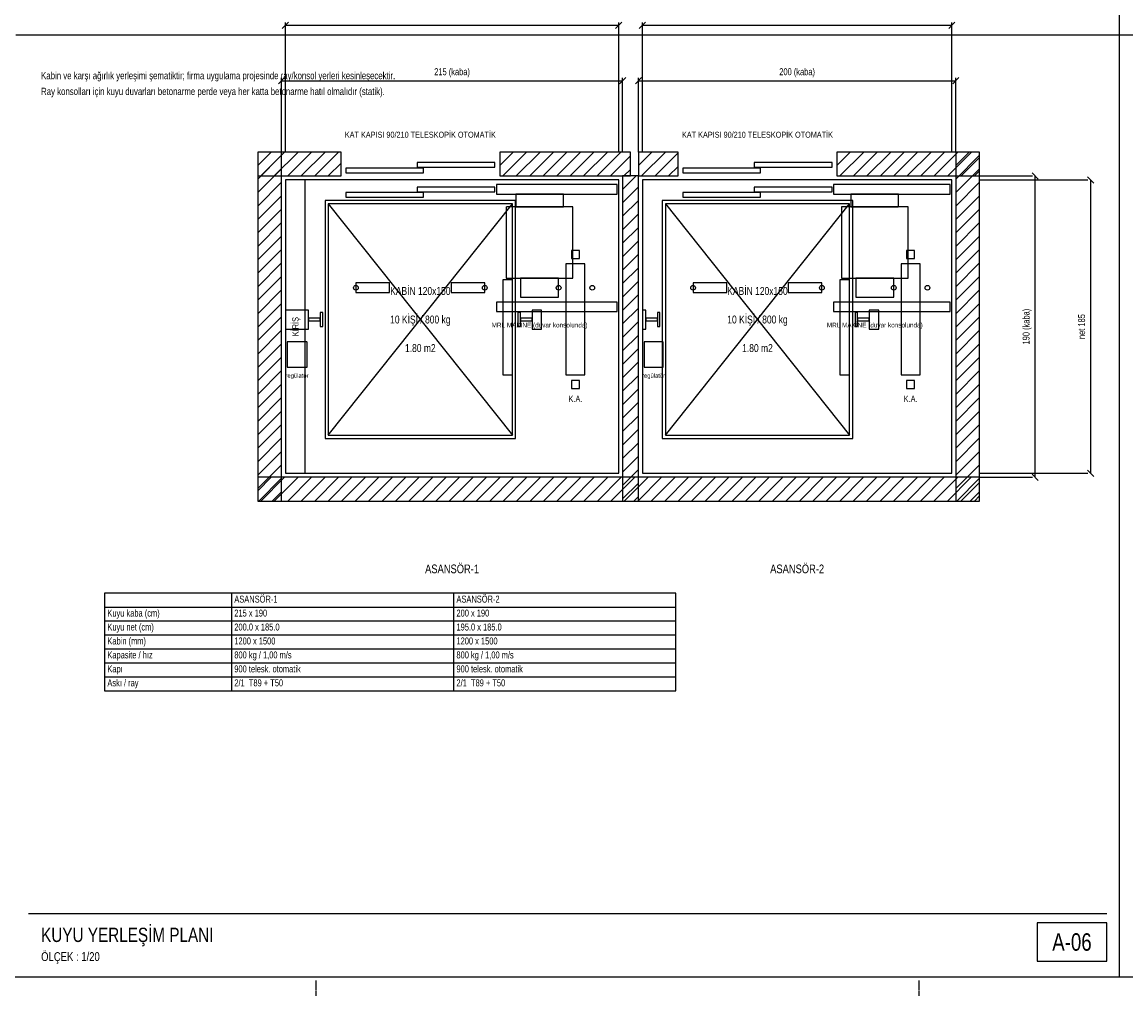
# Model space of a CAD drawing. Header units: centimetres. Extents: x 0 to 12476, y -30 to 2970.
# Tile 7 of 26: x 3436 to 5176, y -30 to 1505. Entities that reach past the tile are written whole.
import ezdxf
from ezdxf.enums import TextEntityAlignment as Align

# ---------------------------------------------------------------- set-up
doc = ezdxf.new("R2010")
doc.units = ezdxf.units.CM
doc.linetypes.add('CENTER', pattern=[5.08, 3.175, -0.635, 0.635, -0.635])
doc.linetypes.add('DASHED', pattern=[1.524, 1.27, -0.254])
for name, color, linetype in [('ASN-ANTET', 4, 'Continuous'), ('ASN-BASLIK', 5, 'Continuous'), ('ASN-CERCEVE', 7, 'Continuous'), ('ASN-DUVAR', 7, 'Continuous'), ('ASN-EKSEN', 8, 'CENTER'), ('ASN-HALAT', 6, 'Continuous'), ('ASN-KA', 30, 'Continuous'), ('ASN-KABIN', 5, 'Continuous'), ('ASN-KAPI', 3, 'Continuous'), ('ASN-KIRIS', 1, 'DASHED'), ('ASN-MOTOR', 6, 'Continuous'), ('ASN-MOTOR-GIZLI', 6, 'DASHED'), ('ASN-OLCU', 3, 'Continuous'), ('ASN-RAY', 1, 'Continuous'), ('ASN-SIVA', 8, 'Continuous'), ('ASN-TABLO', 4, 'Continuous'), ('ASN-TARAMA', 8, 'Continuous'), ('ASN-UYARI', 1, 'Continuous')]:
    doc.layers.add(name, color=color, linetype=linetype)

msp = doc.modelspace()

# ---------------------------------------------------------------- linework, layer by layer
at = {"layer": 'ASN-ANTET'}
msp.add_line((3446.5, 100), (5145.7, 100), dxfattribs=at)
msp.add_lwpolyline([(5035.7, 25), (5145.7, 25), (5145.7, 85), (5035.7, 85)], close=True, dxfattribs=at)
at = {"layer": 'ASN-CERCEVE'}
for p, q in [((5165.7, 0), (5165.7, 2970)), ((3426.5, 1485), (5165.7, 1485)), ((5165.7, 1485), (7958.2, 1485))]:
    msp.add_line(p, q, dxfattribs=at)
for points in [[(0, 0), (12475.8, 0), (12475.8, 2970), (0, 2970)], [(100, 0), (12450.8, 0), (12450.8, 2970), (100, 2970)]]:
    msp.add_lwpolyline(points, close=True, dxfattribs=at)
at = {"layer": 'ASN-DUVAR'}
for points in [[(3807.7, 750), (3845.2, 750), (3845.2, 1300), (3807.7, 1300)], [(3807.7, 1262.5), (3939, 1262.5), (3939, 1300), (3807.7, 1300)], [(4189, 1262.5), (4395.2, 1262.5), (4395.2, 1300), (4189, 1300)], [(4407.7, 1262.5), (4470.2, 1262.5), (4470.2, 1300), (4407.7, 1300)], [(4720.2, 1262.5), (4945.2, 1262.5), (4945.2, 1300), (4720.2, 1300)], [(4907.7, 750), (4945.2, 750), (4945.2, 1300), (4907.7, 1300)], [(4382.7, 750), (4407.7, 750), (4407.7, 1262.5), (4382.7, 1262.5)], [(3807.7, 750), (4945.2, 750), (4945.2, 787.5), (3807.7, 787.5)]]:
    msp.add_lwpolyline(points, close=True, dxfattribs=at)
at = {"layer": 'ASN-EKSEN'}
for p, q in [((3900, -30), (3900, -5)), ((4850, -30), (4850, -5))]:
    msp.add_line(p, q, dxfattribs=at)
at = {"layer": 'ASN-HALAT'}
for centre in [(3962.5, 1086.2), (4165.5, 1086.2), (4281.9, 1086.2), (4334.9, 1086.2), (4493.7, 1086.2), (4696.7, 1086.2), (4810, 1086.2), (4863, 1086.2)]:
    msp.add_circle(centre, 3.75, dxfattribs=at)
at = {"layer": 'ASN-KA'}
for points in [[(4293.4, 948.8), (4323.4, 948.8), (4323.4, 1123.8), (4293.4, 1123.8)], [(4821.5, 948.8), (4851.5, 948.8), (4851.5, 1123.8), (4821.5, 1123.8)]]:
    msp.add_lwpolyline(points, close=True, dxfattribs=at)
at = {"layer": 'ASN-KABIN'}
for p, q in [((3919, 853.8), (4209, 1218.8)), ((3919, 1218.8), (4209, 853.8)), ((4450.2, 853.8), (4740.2, 1218.8)), ((4450.2, 1218.8), (4740.2, 853.8))]:
    msp.add_line(p, q, dxfattribs=at)
for points in [[(3914, 848.8), (4214, 848.8), (4214, 1223.8), (3914, 1223.8)], [(3919, 853.8), (4209, 853.8), (4209, 1218.8), (3919, 1218.8)], [(4445.2, 848.8), (4745.2, 848.8), (4745.2, 1223.8), (4445.2, 1223.8)], [(4450.2, 853.8), (4740.2, 853.8), (4740.2, 1218.8), (4450.2, 1218.8)], [(4194, 948.8), (4209, 948.8), (4209, 1098.8), (4194, 1098.8)], [(4725.2, 948.8), (4740.2, 948.8), (4740.2, 1098.8), (4725.2, 1098.8)]]:
    msp.add_lwpolyline(points, close=True, dxfattribs=at)
at = {"layer": 'ASN-KAPI'}
for points in [[(3946.5, 1267.5), (4069, 1267.5), (4069, 1275), (3946.5, 1275)], [(4059, 1276.2), (4181.5, 1276.2), (4181.5, 1283.8), (4059, 1283.8)], [(4477.7, 1267.5), (4600.2, 1267.5), (4600.2, 1275), (4477.7, 1275)], [(4590.2, 1276.2), (4712.7, 1276.2), (4712.7, 1283.8), (4590.2, 1283.8)], [(3946.5, 1228.8), (4069, 1228.8), (4069, 1236.2), (3946.5, 1236.2)], [(4059, 1237.5), (4181.5, 1237.5), (4181.5, 1245), (4059, 1245)], [(4477.7, 1228.8), (4600.2, 1228.8), (4600.2, 1236.2), (4477.7, 1236.2)], [(4590.2, 1237.5), (4712.7, 1237.5), (4712.7, 1245), (4590.2, 1245)]]:
    msp.add_lwpolyline(points, close=True, dxfattribs=at)
at = {"layer": 'ASN-KIRIS'}
msp.add_lwpolyline([(3851.5, 793.8), (3882.7, 793.8), (3882.7, 1256.2), (3851.5, 1256.2)], close=True, dxfattribs=at)
at = {"layer": 'ASN-MOTOR-GIZLI'}
for points in [[(4184, 1233.8), (4374, 1233.8), (4374, 1248.8), (4184, 1248.8)], [(4715.2, 1233.8), (4899, 1233.8), (4899, 1248.8), (4715.2, 1248.8)], [(4214.4, 1213.8), (4289.4, 1213.8), (4289.4, 1233.8), (4214.4, 1233.8)], [(4742.5, 1213.8), (4817.5, 1213.8), (4817.5, 1233.8), (4742.5, 1233.8)], [(4199.4, 1101.2), (4304.4, 1101.2), (4304.4, 1213.8), (4199.4, 1213.8)], [(4727.5, 1101.2), (4832.5, 1101.2), (4832.5, 1213.8), (4727.5, 1213.8)], [(4221.9, 1071.2), (4281.9, 1071.2), (4281.9, 1101.2), (4221.9, 1101.2)], [(4750, 1071.2), (4810, 1071.2), (4810, 1101.2), (4750, 1101.2)], [(3962.5, 1078.8), (4015.5, 1078.8), (4015.5, 1093.8), (3962.5, 1093.8)], [(4112.5, 1078.8), (4165.5, 1078.8), (4165.5, 1093.8), (4112.5, 1093.8)], [(4493.7, 1078.8), (4546.7, 1078.8), (4546.7, 1093.8), (4493.7, 1093.8)], [(4643.7, 1078.8), (4696.7, 1078.8), (4696.7, 1093.8), (4643.7, 1093.8)], [(4184, 1048.8), (4374, 1048.8), (4374, 1063.8), (4184, 1063.8)], [(4715.2, 1048.8), (4899, 1048.8), (4899, 1063.8), (4715.2, 1063.8)], [(3854, 961.2), (3885.5, 961.2), (3885.5, 1001.2), (3854, 1001.2)], [(4416.5, 961.2), (4446.5, 961.2), (4446.5, 1001.2), (4416.5, 1001.2)]]:
    msp.add_lwpolyline(points, close=True, dxfattribs=at)
at = {"layer": 'ASN-OLCU'}
for p, q in [((3846.5, 1495), (3856.4, 1505)), ((3851.5, 1300), (3851.5, 1504.4)), ((3851.5, 1500), (4376.5, 1500)), ((4371.5, 1495), (4381.4, 1505)), ((4376.5, 1300), (4376.5, 1504.4)), ((4409, 1495), (4418.9, 1505)), ((4414, 1300), (4414, 1504.4)), ((4414, 1500), (4901.5, 1500)), ((4896.5, 1495), (4906.4, 1505)), ((4901.5, 1300), (4901.5, 1504.4)), ((3840.3, 1407.5), (3850.2, 1417.5)), ((3845.2, 1300), (3845.2, 1416.9)), ((3845.2, 1412.5), (4382.7, 1412.5)), ((4377.8, 1407.5), (4387.7, 1417.5)), ((4382.7, 1300), (4382.7, 1416.9)), ((4402.8, 1407.5), (4412.7, 1417.5)), ((4407.7, 1300), (4407.7, 1416.9)), ((4407.7, 1412.5), (4907.7, 1412.5)), ((4902.8, 1407.5), (4912.7, 1417.5)), ((4907.7, 1300), (4907.7, 1416.9)), ((4945.2, 1262.5), (5028.3, 1262.5)), ((4945.2, 1256.2), (5115.8, 1256.2)), ((5037.7, 1257.5), (5027.8, 1267.5)), ((5032.7, 787.5), (5032.7, 1262.5)), ((5125.2, 1251.3), (5115.3, 1261.2)), ((5120.2, 793.8), (5120.2, 1256.2)), ((4945.2, 793.8), (5115.8, 793.8)), ((4945.2, 787.5), (5028.3, 787.5)), ((5037.7, 782.5), (5027.8, 792.5)), ((5125.2, 788.8), (5115.3, 798.7))]:
    msp.add_line(p, q, dxfattribs=at)
at = {"layer": 'ASN-RAY'}
for points in [[(4302.1, 1132.5), (4314.6, 1132.5), (4314.6, 1145), (4302.1, 1145)], [(4830.2, 1132.5), (4842.7, 1132.5), (4842.7, 1145), (4830.2, 1145)], [(3851.5, 1021.2), (3888, 1021.2), (3888, 1051.2), (3851.5, 1051.2)], [(3906.2, 1025.1), (3910.2, 1025.1), (3910.2, 1047.4), (3906.2, 1047.4)], [(4217.7, 1025.1), (4221.7, 1025.1), (4221.7, 1047.4), (4217.7, 1047.4)], [(4240, 1021.2), (4255, 1021.2), (4255, 1051.2), (4240, 1051.2)], [(4414, 1021.2), (4419.2, 1021.2), (4419.2, 1051.2), (4414, 1051.2)], [(4437.5, 1025.1), (4441.5, 1025.1), (4441.5, 1047.4), (4437.5, 1047.4)], [(4749, 1025.1), (4753, 1025.1), (4753, 1047.4), (4749, 1047.4)], [(4771.2, 1021.2), (4786.2, 1021.2), (4786.2, 1051.2), (4771.2, 1051.2)], [(3888, 1034.2), (3906.2, 1034.2), (3906.2, 1038.2), (3888, 1038.2)], [(4221.7, 1034.2), (4240, 1034.2), (4240, 1038.2), (4221.7, 1038.2)], [(4419.2, 1034.2), (4437.5, 1034.2), (4437.5, 1038.2), (4419.2, 1038.2)], [(4753, 1034.2), (4771.2, 1034.2), (4771.2, 1038.2), (4753, 1038.2)], [(4302.1, 927.5), (4314.6, 927.5), (4314.6, 940), (4302.1, 940)], [(4830.2, 927.5), (4842.7, 927.5), (4842.7, 940), (4830.2, 940)]]:
    msp.add_lwpolyline(points, close=True, dxfattribs=at)
at = {"layer": 'ASN-SIVA'}
for points in [[(3851.5, 793.8), (4376.5, 793.8), (4376.5, 1256.2), (3851.5, 1256.2)], [(4414, 793.8), (4901.5, 793.8), (4901.5, 1256.2), (4414, 1256.2)]]:
    msp.add_lwpolyline(points, close=True, dxfattribs=at)
at = {"layer": 'ASN-TABLO'}
for p, q in [((3766.5, 605), (3766.5, 451)), ((4116.5, 605), (4116.5, 451)), ((3566.5, 583), (4466.5, 583)), ((3566.5, 561), (4466.5, 561)), ((3566.5, 539), (4466.5, 539)), ((3566.5, 517), (4466.5, 517)), ((3566.5, 495), (4466.5, 495)), ((3566.5, 473), (4466.5, 473))]:
    msp.add_line(p, q, dxfattribs=at)
msp.add_lwpolyline([(3566.5, 451), (4466.5, 451), (4466.5, 605), (3566.5, 605)], close=True, dxfattribs=at)
at = {"layer": 'ASN-TARAMA'}
for p, q in [((3807.7, 1278.8), (3828.9, 1300)), ((3807.7, 1278.8), (3828.9, 1300)), ((3807.7, 1257.6), (3845.2, 1295.1)), ((3812.7, 1262.5), (3850.2, 1300)), ((3833.9, 1262.5), (3871.4, 1300)), ((3855.1, 1262.5), (3892.6, 1300)), ((3876.3, 1262.5), (3913.8, 1300)), ((3897.5, 1262.5), (3935, 1300)), ((4189, 1278.8), (4210.2, 1300)), ((4193.9, 1262.5), (4231.4, 1300)), ((4215.1, 1262.5), (4252.6, 1300)), ((4236.3, 1262.5), (4273.8, 1300)), ((4257.5, 1262.5), (4295, 1300)), ((4278.8, 1262.5), (4316.3, 1300)), ((4300, 1262.5), (4337.5, 1300)), ((4321.2, 1262.5), (4358.7, 1300)), ((4342.4, 1262.5), (4379.9, 1300)), ((4363.6, 1262.5), (4395.2, 1294.1)), ((4407.7, 1278.8), (4428.9, 1300)), ((4412.7, 1262.5), (4450.2, 1300)), ((4433.9, 1262.5), (4470.2, 1298.9)), ((4720.2, 1278.8), (4741.4, 1300)), ((4725.2, 1262.5), (4762.7, 1300)), ((4746.4, 1262.5), (4783.9, 1300)), ((4767.6, 1262.5), (4805.1, 1300)), ((4788.8, 1262.5), (4826.3, 1300)), ((4810, 1262.5), (4847.5, 1300)), ((4831.2, 1262.5), (4868.7, 1300)), ((4852.4, 1262.5), (4889.9, 1300)), ((4873.6, 1262.5), (4911.1, 1300)), ((4894.9, 1262.5), (4932.4, 1300)), ((4907.7, 1278.8), (4928.9, 1300)), ((4907.7, 1257.6), (4945.2, 1295.1)), ((4916.1, 1262.5), (4945.2, 1291.7)), ((3807.7, 1236.4), (3845.2, 1273.9)), ((3918.7, 1262.5), (3939, 1282.8)), ((4384.8, 1262.5), (4395.2, 1272.9)), ((4455.1, 1262.5), (4470.2, 1277.6)), ((4907.7, 1236.4), (4945.2, 1273.9)), ((4937.3, 1262.5), (4945.2, 1270.4)), ((3807.7, 1215.1), (3845.2, 1252.6)), ((4382.7, 1241.3), (4403.9, 1262.5)), ((4907.7, 1215.1), (4945.2, 1252.6)), ((4382.7, 1220.1), (4407.7, 1245.1)), ((3807.7, 1193.9), (3845.2, 1231.4)), ((4382.7, 1198.9), (4407.7, 1223.9)), ((4907.7, 1193.9), (4945.2, 1231.4)), ((3807.7, 1172.7), (3845.2, 1210.2)), ((4382.7, 1177.6), (4407.7, 1202.6)), ((4907.7, 1172.7), (4945.2, 1210.2)), ((3807.7, 1151.5), (3845.2, 1189)), ((4907.7, 1151.5), (4945.2, 1189)), ((3807.7, 1130.3), (3845.2, 1167.8)), ((4382.7, 1156.4), (4407.7, 1181.4)), ((4907.7, 1130.3), (4945.2, 1167.8)), ((4382.7, 1135.2), (4407.7, 1160.2)), ((3807.7, 1109.1), (3845.2, 1146.6)), ((4382.7, 1114), (4407.7, 1139)), ((4907.7, 1109.1), (4945.2, 1146.6)), ((3807.7, 1087.9), (3845.2, 1125.4)), ((4382.7, 1092.8), (4407.7, 1117.8)), ((4907.7, 1087.9), (4945.2, 1125.4)), ((3807.7, 1066.7), (3845.2, 1104.2)), ((4382.7, 1071.6), (4407.7, 1096.6)), ((4907.7, 1066.7), (4945.2, 1104.2)), ((3807.7, 1045.4), (3845.2, 1082.9)), ((4907.7, 1045.4), (4945.2, 1082.9)), ((3807.7, 1024.2), (3845.2, 1061.7)), ((4382.7, 1050.4), (4407.7, 1075.4)), ((4907.7, 1024.2), (4945.2, 1061.7)), ((4382.7, 1029.2), (4407.7, 1054.2)), ((3807.7, 1003), (3845.2, 1040.5)), ((4382.7, 1007.9), (4407.7, 1032.9)), ((4907.7, 1003), (4945.2, 1040.5)), ((3807.7, 981.8), (3845.2, 1019.3)), ((4382.7, 986.7), (4407.7, 1011.7)), ((4907.7, 981.8), (4945.2, 1019.3)), ((3807.7, 960.6), (3845.2, 998.1)), ((4907.7, 960.6), (4945.2, 998.1)), ((3807.7, 939.4), (3845.2, 976.9)), ((4382.7, 965.5), (4407.7, 990.5)), ((4907.7, 939.4), (4945.2, 976.9)), ((4382.7, 944.3), (4407.7, 969.3)), ((3807.7, 918.2), (3845.2, 955.7)), ((4382.7, 923.1), (4407.7, 948.1)), ((4907.7, 918.2), (4945.2, 955.7)), ((3807.7, 897), (3845.2, 934.5)), ((4382.7, 901.9), (4407.7, 926.9)), ((4907.7, 897), (4945.2, 934.5)), ((3807.7, 875.7), (3845.2, 913.2)), ((4382.7, 880.7), (4407.7, 905.7)), ((4907.7, 875.7), (4945.2, 913.2)), ((3807.7, 854.5), (3845.2, 892)), ((4907.7, 854.5), (4945.2, 892)), ((3807.7, 833.3), (3845.2, 870.8)), ((4382.7, 859.5), (4407.7, 884.5)), ((4907.7, 833.3), (4945.2, 870.8)), ((4382.7, 838.2), (4407.7, 863.2)), ((3807.7, 812.1), (3845.2, 849.6)), ((4382.7, 817), (4407.7, 842)), ((4907.7, 812.1), (4945.2, 849.6)), ((3807.7, 790.9), (3845.2, 828.4)), ((4382.7, 795.8), (4407.7, 820.8)), ((4907.7, 790.9), (4945.2, 828.4)), ((3807.7, 769.7), (3845.2, 807.2)), ((4907.7, 769.7), (4945.2, 807.2)), ((3807.7, 766.3), (3828.9, 787.5)), ((3809.3, 750), (3845.2, 786)), ((3812.7, 750), (3850.2, 787.5)), ((3833.9, 750), (3871.4, 787.5)), ((3855.1, 750), (3892.6, 787.5)), ((3876.3, 750), (3913.8, 787.5)), ((3897.5, 750), (3935, 787.5)), ((3918.7, 750), (3956.2, 787.5)), ((3939.9, 750), (3977.4, 787.5)), ((3961.1, 750), (3998.6, 787.5)), ((3982.4, 750), (4019.9, 787.5)), ((4003.6, 750), (4041.1, 787.5)), ((4024.8, 750), (4062.3, 787.5)), ((4046, 750), (4083.5, 787.5)), ((4067.2, 750), (4104.7, 787.5)), ((4088.4, 750), (4125.9, 787.5)), ((4109.6, 750), (4147.1, 787.5)), ((4130.9, 750), (4168.4, 787.5)), ((4152.1, 750), (4189.6, 787.5)), ((4173.3, 750), (4210.8, 787.5)), ((4194.5, 750), (4232, 787.5)), ((4215.7, 750), (4253.2, 787.5)), ((4236.9, 750), (4274.4, 787.5)), ((4258.1, 750), (4295.6, 787.5)), ((4279.3, 750), (4316.8, 787.5)), ((4300.6, 750), (4338.1, 787.5)), ((4321.8, 750), (4359.3, 787.5)), ((4343, 750), (4380.5, 787.5)), ((4364.2, 750), (4401.7, 787.5)), ((4382.7, 774.6), (4407.7, 799.6)), ((4385.4, 750), (4422.9, 787.5)), ((4406.6, 750), (4444.1, 787.5)), ((4427.8, 750), (4465.3, 787.5)), ((4449, 750), (4486.5, 787.5)), ((4470.3, 750), (4507.8, 787.5)), ((4491.5, 750), (4529, 787.5)), ((4512.7, 750), (4550.2, 787.5)), ((4533.9, 750), (4571.4, 787.5)), ((4555.1, 750), (4592.6, 787.5)), ((4576.3, 750), (4613.8, 787.5)), ((4597.5, 750), (4635, 787.5)), ((4618.7, 750), (4656.2, 787.5)), ((4640, 750), (4677.5, 787.5)), ((4661.2, 750), (4698.7, 787.5)), ((4682.4, 750), (4719.9, 787.5)), ((4703.6, 750), (4741.1, 787.5)), ((4724.8, 750), (4762.3, 787.5)), ((4746, 750), (4783.5, 787.5)), ((4767.2, 750), (4804.7, 787.5)), ((4788.5, 750), (4826, 787.5)), ((4809.7, 750), (4847.2, 787.5)), ((4830.9, 750), (4868.4, 787.5)), ((4852.1, 750), (4889.6, 787.5)), ((4873.3, 750), (4910.8, 787.5)), ((4894.5, 750), (4932, 787.5)), ((4909.3, 750), (4945.2, 786)), ((4382.7, 753.4), (4407.7, 778.4)), ((4915.7, 750), (4945.2, 779.5)), ((3830.5, 750), (3845.2, 764.7)), ((4400.6, 750), (4407.7, 757.2)), ((4930.5, 750), (4945.2, 764.7)), ((4936.9, 750), (4945.2, 758.3))]:
    msp.add_line(p, q, dxfattribs=at)

# ---------------------------------------------------------------- texts
at = {"layer": 'ASN-ANTET', "width": 0.8}
msp.add_text('A-06', height=27.5, dxfattribs=at).set_placement((5090.7, 55), align=Align.MIDDLE_CENTER)
msp.add_text('ÖLÇEK : 1/20', height=14, dxfattribs=at).set_placement((3466.5, 25))
at = {"layer": 'ASN-BASLIK', "width": 0.8}
for s, p in [('ASANSÖR-1', (4114, 650)), ('ASANSÖR-2', (4657.7, 650))]:
    msp.add_text(s, height=13.75, dxfattribs=at).set_placement(p, align=Align.TOP_CENTER)
for s, height, p in [('ASANSÖR-1', 11, (3770.9, 590)), ('ASANSÖR-2', 11, (4120.9, 590)), ('KUYU YERLEŞİM PLANI', 22.5, (3466.5, 55))]:
    msp.add_text(s, height=height, dxfattribs=at).set_placement(p)
at = {"layer": 'ASN-KA', "width": 0.8}
for p in [(4308.4, 916.2), (4836.5, 916.2)]:
    msp.add_text('K.A.', height=10, dxfattribs=at).set_placement(p, align=Align.TOP_CENTER)
at = {"layer": 'ASN-KABIN', "width": 0.8}
for s, p in [('KABİN 120x150', (4064, 1081.2)), ('KABİN 120x150', (4595.2, 1081.2)), ('10 KİŞİ / 800 kg', (4064, 1036.2)), ('10 KİŞİ / 800 kg', (4595.2, 1036.2)), ('1.80 m2', (4064, 991.2)), ('1.80 m2', (4595.2, 991.2))]:
    msp.add_text(s, height=12.5, dxfattribs=at).set_placement(p, align=Align.MIDDLE_CENTER)
at = {"layer": 'ASN-KAPI', "width": 0.8}
for p in [(4064, 1320), (4595.2, 1320)]:
    msp.add_text('KAT KAPISI 90/210 TELESKOPİK OTOMATİK', height=9.375, dxfattribs=at).set_placement(p, align=Align.BOTTOM_CENTER)
at = {"layer": 'ASN-KIRIS', "width": 0.8}
msp.add_text('KİRİŞ', height=10, rotation=90, dxfattribs=at).set_placement((3867.1, 1025), align=Align.MIDDLE_CENTER)
at = {"layer": 'ASN-MOTOR', "width": 0.8}
for s, height, p in [('MRL MAKİNE (duvar konsolunda)', 7.5, (4251.9, 1031.2)), ('MRL MAKİNE (duvar konsolunda)', 7.5, (4780, 1031.2)), ('regülatör', 6.88, (3869.7, 951.2)), ('regülatör', 6.88, (4431.5, 951.2))]:
    msp.add_text(s, height=height, dxfattribs=at).set_placement(p, align=Align.TOP_CENTER)
at = {"layer": 'ASN-OLCU', "width": 0.8}
for s, p in [('215 (kaba)', (4114, 1418)), ('200 (kaba)', (4657.7, 1418))]:
    msp.add_text(s, height=11, dxfattribs=at).set_placement(p, align=Align.BOTTOM_CENTER)
for s, p in [('190 (kaba)', (5027.2, 1025)), ('net 185', (5114.7, 1025))]:
    msp.add_text(s, height=11, rotation=90, dxfattribs=at).set_placement(p, align=Align.BOTTOM_CENTER)
at = {"layer": 'ASN-TABLO', "width": 0.8}
for s, p in [('Kuyu kaba (cm)', (3570.9, 568)), ('215 x 190', (3770.9, 568)), ('200 x 190', (4120.9, 568)), ('Kuyu net (cm)', (3570.9, 546)), ('200.0 x 185.0', (3770.9, 546)), ('195.0 x 185.0', (4120.9, 546)), ('Kabin (mm)', (3570.9, 524)), ('1200 x 1500', (3770.9, 524)), ('1200 x 1500', (4120.9, 524)), ('Kapasite / hız', (3570.9, 502)), ('800 kg / 1,00 m/s', (3770.9, 502)), ('800 kg / 1,00 m/s', (4120.9, 502)), ('Kapı', (3570.9, 480)), ('900 telesk. otomatik', (3770.9, 480)), ('900 telesk. otomatik', (4120.9, 480)), ('Askı / ray', (3570.9, 458)), ('2/1  T89 + T50', (3770.9, 458)), ('2/1  T89 + T50', (4120.9, 458))]:
    msp.add_text(s, height=11, dxfattribs=at).set_placement(p)
at = {"layer": 'ASN-UYARI', "width": 0.8}
for s, p in [('Kabin ve karşı ağırlık yerleşimi şematiktir; firma uygulama projesinde ray/konsol yerleri kesinleşecektir.', (3466.5, 1415)), ('Ray konsolları için kuyu duvarları betonarme perde veya her katta betonarme hatıl olmalıdır (statik).', (3466.5, 1390))]:
    msp.add_text(s, height=11.5, dxfattribs=at).set_placement(p)

doc.saveas('drawing.dxf')
